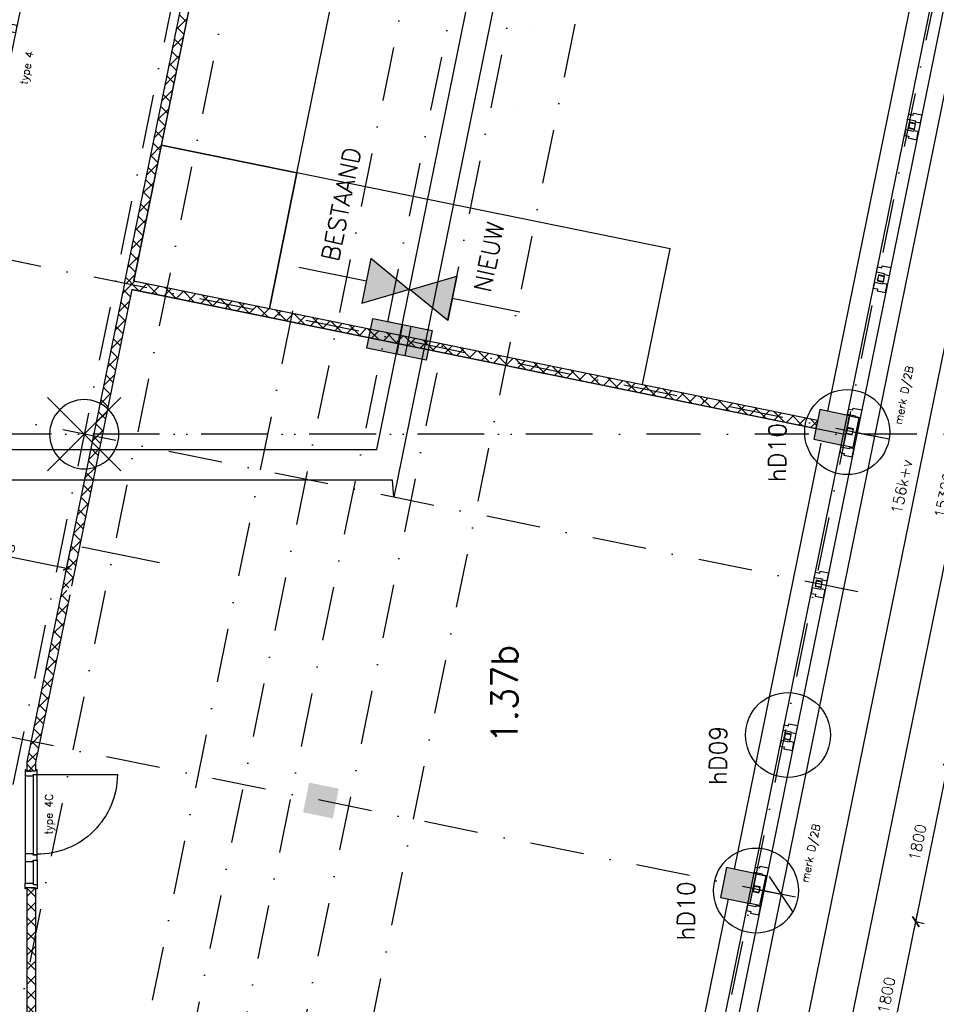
# Model space of a CAD drawing. Extents: x -171140 to 151546, y -8083 to 162438.
# Tile 10 of 96: x 17304 to 27896, y 3474 to 14849. Entities that reach past the tile are written whole.
import ezdxf
from ezdxf.enums import TextEntityAlignment as Align

# ---------------------------------------------------------------- set-up
doc = ezdxf.new("R2010")
doc.units = 0
doc.header["$LTSCALE"] = 50
doc.header["$MEASUREMENT"] = 0
doc.header["$PDMODE"] = 3
doc.header["$PDSIZE"] = 0.001
for name, pattern in [('DASHDOT', [25, 12.5, -6.25, 0, -6.25]), ('HIDDEN2', [0.1875, 0.125, -0.0625]), ('STRAM_0WT$0$DASHDOT', [25, 12.5, -6.25, 0, -6.25]), ('STRAM_0WT$0$DD1', [2.66667, 1.66667, -0.5, 0, -0.5])]:
    doc.linetypes.add(name, pattern=pattern)
doc.layers.get('0').update_dxf_attribs({"linetype": 'CONTINUOUS'})
doc.layers.get('DEFPOINTS').update_dxf_attribs({"linetype": 'CONTINUOUS'})
for name, color, linetype in [('0POLYBUITENOM', 7, 'CONTINUOUS'), ('_DETAILNUMMERS', 4, 'CONTINUOUS'), ('_DETAILNUMMERSTEKST', 4, 'CONTINUOUS'), ('A--01A1_ACEER', 1, 'CONTINUOUS'), ('A--A22--_F123-', 9, 'CONTINUOUS'), ('A--A28--_F-2--', 7, 'CONTINUOUS'), ('A--A28--_F12--', 7, 'CONTINUOUS'), ('A--A28--_F123-', 9, 'CONTINUOUS'), ('A--L$7A-_STRAMIEN', 1, 'DASHDOT'), ('A--L21--', 3, 'CONTINUOUS'), ('A--L21A2_ISOLATIE', 1, 'CONTINUOUS'), ('A--L22--', 7, 'CONTINUOUS'), ('A--L22--_F-2--', 7, 'CONTINUOUS'), ('A--L24AC1_TRAPPEN', 1, 'HIDDEN2'), ('A--L28--', 7, 'CONTINUOUS'), ('A--L28--_F-2--', 7, 'CONTINUOUS'), ('A--L28--_F12--', 7, 'CONTINUOUS'), ('A--L31--', 2, 'CONTINUOUS'), ('A--L31--_F123-', 7, 'CONTINUOUS'), ('A--L32--', 7, 'CONTINUOUS'), ('A--L32--_F123-', 1, 'CONTINUOUS'), ('A--L32--_F123-DRAAIR', 7, 'CONTINUOUS'), ('A--L3A1_VPORTS', 1, 'CONTINUOUS'), ('A--M$1A-_F123-', 1, 'CONTINUOUS'), ('A--M1$A-_F123-', 1, 'CONTINUOUS'), ('A--T$1A-_F123-_25MM', 3, 'CONTINUOUS'), ('A--T$1A-_F123-_R', 4, 'CONTINUOUS'), ('KOLOM350X350', 1, 'CONTINUOUS'), ('NIEUWE_INDELING', 2, 'CONTINUOUS'), ('PATERNOSTERKASTEN', 2, 'CONTINUOUS'), ('ROOSTERS', 1, 'CONTINUOUS'), ('STRAM_0WT$0$A--L$7A-_STRAM', 1, 'STRAM_0WT$0$DASHDOT'), ('STRAM_0WT$0$A--L90--_F---4', 250, 'CONTINUOUS'), ('STRAM_0WT$0$A--L90--_F-23-', 7, 'CONTINUOUS'), ('STRAM_0WT$0$A--L90--_F123-', 7, 'CONTINUOUS'), ('STRAM_0WT$0$A--T$7A8-_STRA', 8, 'STRAM_0WT$0$DASHDOT'), ('STRAM_0WT$0$STRAMIEN', 1, 'STRAM_0WT$0$DD1'), ('TEKSTKOZIJNMERK', 2, 'CONTINUOUS'), ('X--LR---_CP', 7, 'CONTINUOUS')]:
    doc.layers.add(name, color=color, linetype=linetype)
doc.styles.add('ALFA-0_25', font='ROMANS')
doc.styles.add('B-01', font='SIMPLEX.SHX', dxfattribs={"width": 0.8, "height": 4.5})
doc.styles.add('HIEMSTRA', font='romans.shx')
doc.styles.add('STRAM_0WT$0$HIEMSTRA', font='romans.shx')
doc.dimstyles.new('1OP2', dxfattribs={"dimscale": 30, "dimtxt": 2.5, "dimasz": 2, "dimexe": 2, "dimexo": 0, "dimgap": 2, "dimtad": 1, "dimdec": 0, "dimzin": 0, "dimtxsty": 'HIEMSTRA', "dimblk1": 'OBLIQUE', "dimblk2": 'OBLIQUE', "dimsah": 1, "dimcen": -3, "dimdle": 2, "dimclrd": 2, "dimclre": 2, "dimclrt": 3, "dimazin": 3, "dimtfac": 1, "dimtdec": 0, "dimtofl": 0, "dimtmove": 0, "dimatfit": 3, "dimtvp": 0.833333, "dimtolj": 1, "dimtzin": 0})
doc.dimstyles.new('STANDARD$0', dxfattribs={"dimscale": 50, "dimtxt": 2.5, "dimasz": 2, "dimexe": 2, "dimexo": 0, "dimgap": 2, "dimtad": 1, "dimdec": 0, "dimzin": 0, "dimtxsty": 'ALFA-0_25', "dimblk1": 'OBLIQUE', "dimblk2": 'OBLIQUE', "dimsah": 1, "dimcen": -3, "dimdle": 2, "dimclrd": 1, "dimclre": 1, "dimclrt": 2, "dimazin": 3, "dimtfac": 0.666667, "dimtofl": 0, "dimtmove": 0, "dimatfit": 3, "dimtvp": 0.833333, "dimtolj": 1, "dimtzin": 0})
doc.dimstyles.new('STRAM_0WT$0$STANDARD', dxfattribs={"dimscale": 70, "dimtxt": 2.5, "dimasz": 2, "dimexe": 0.3, "dimexo": 0.3, "dimgap": 2, "dimtad": 1, "dimdec": 0, "dimzin": 0, "dimtxsty": 'STRAM_0WT$0$HIEMSTRA', "dimblk1": 'STRAM_0WT$0$_OBLIQUE', "dimblk2": 'STRAM_0WT$0$_OBLIQUE', "dimsah": 1, "dimcen": -0.09, "dimdle": 0.3, "dimclrd": 1, "dimclre": 1, "dimclrt": 4, "dimazin": 3, "dimtfac": 1, "dimtdec": 4, "dimtix": 1, "dimtofl": 0, "dimtmove": 0, "dimatfit": 3, "dimtvp": 625, "dimtolj": 1, "dimtzin": 0})
pattern_1 = [(45, (-18562.66, -11792.3), (-84.8528, 84.8528), []), (135, (-18562.66, -11792.3), (-84.8528, -84.8528), [])]

# ---------------------------------------------------------------- blocks, each defined once
blk = doc.blocks.new('STRAM_0WT$0$S090024-')
at = {"layer": 'STRAM_0WT$0$A--L90--_F---4', "linetype": 'CONTINUOUS'}
for points in [[(-0.000001, 5.999999), (-0.000001, -6)], [(-6.000001, 0), (5.999999, 0)]]:
    blk.add_lwpolyline(points, dxfattribs=at)
blk.add_lwpolyline([(-4.000001, 0, 1), (3.999998, 0, 1)], format="xyb", close=True, dxfattribs=at)
at = {"layer": 'STRAM_0WT$0$A--L90--_F-23-', "color": 255}
blk.add_circle((0, 0), 0.0123, dxfattribs=at)
at = {"layer": 'STRAM_0WT$0$A--L90--_F123-', "color": 2, "linetype": 'CONTINUOUS'}
for points in [[(-0.000001, 5.999999), (-0.000001, -6)], [(-6.000001, 0), (5.999999, 0)]]:
    blk.add_lwpolyline(points, dxfattribs=at)
blk.add_lwpolyline([(-4.000001, 0, 1), (3.999998, 0, 1)], format="xyb", close=True, dxfattribs=at)
blk = doc.blocks.new('STRAM_0WT$0$_OBLIQUE')
at = {"color": 0, "linetype": 'BYBLOCK'}
blk.add_line((-0.5, -0.5), (0.5, 0.5), dxfattribs=at)
blk = doc.blocks.new('*D1398')
at = {"layer": 'DEFPOINTS', "color": 0}
for p in [(-67485, -20167), (-64221, -21290), (-67912, -22187), (-51841, -22187), (-48629, -24008)]:
    blk.add_point(p, dxfattribs=at)
at = {"layer": 'STRAM_0WT$0$A--L$7A-_STRAM', "color": 1}
blk.add_arc((-57567, -22187), 6714, 168.4863, 180, dxfattribs=at)
at = {"layer": 'STRAM_0WT$0$A--L$7A-_STRAM', "color": 1, "xscale": 140, "yscale": 140, "zscale": 140}
for p, rotation in [((-64146, -20847), 78.48629033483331), ((-64281, -22187), 269.9999999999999)]:
    blk.add_blockref('STRAM_0WT$0$_OBLIQUE', p, dxfattribs=dict(at, rotation=rotation))
at = {"layer": 'STRAM_0WT$0$A--L$7A-_STRAM', "color": 4, "insert": (-64473, -21491), "char_height": 175, "attachment_point": 5, "rotation": 84.2431, "style": 'STRAM_0WT$0$HIEMSTRA'}
blk.add_mtext('\\A1;11.51°', dxfattribs=at)
blk = doc.blocks.new('Q020437-')
at = {"layer": 'A--A28--_F12--', "color": 8}
for points in [[(-175, -175), (-175, 175), (175, 175)], [(-175, -175), (175, 175), (175, -175)]]:
    blk.add_solid(points, dxfattribs=at)
at = {"layer": 'A--L28--_F12--', "color": 3, "linetype": 'CONTINUOUS'}
blk.add_lwpolyline([(-175, -175), (-175, 175), (175, 175), (175, -175)], close=True, dxfattribs=at)
at = {"layer": 'X--LR---_CP'}
for p in [(-175, 0), (-175, 0), (175, 0)]:
    blk.add_point(p, dxfattribs=at)
blk = doc.blocks.new('DR_930TYPE4')
at = {"layer": 'A--L32--_F123-', "color": 1}
for p, q in [((67, 0), (1307, 0)), ((1057, -94), (1307, -94)), ((1038, -139), (1322, -139))]:
    blk.add_line(p, q, dxfattribs=at)
at = {"layer": 'A--L32--_F123-'}
for points in [[(0, -9), (0, 0), (67, 0), (67, -94), (52, -94), (52, -139), (0, -139), (0, -121), (12, -121), (12, -9), (0, -9)], [(969, 0), (1055, 0), (1057, 0), (1057, -94), (1057, -94), (1040, -94), (1040, -137), (1038, -139), (986, -139), (984, -137), (984, -94), (969, -94), (967, -94), (967, 0)], [(1374, -9), (1374, 0), (1307, 0), (1307, -94), (1322, -94), (1322, -139), (1374, -139), (1374, -121), (1362, -121), (1362, -9), (1374, -9)], [(54, -96), (54, -136), (980, -136), (977, -96), (54, -96)]]:
    blk.add_lwpolyline(points, close=True, dxfattribs=at)
blk.add_point((1374, 0), dxfattribs=at)
blk.add_point((1374, 0), dxfattribs=at)
at = {"layer": 'A--L32--_F123-DRAAIR', "color": 1}
blk.add_lwpolyline([(54, -136), (54, -1066, 0.414214), (973, -136)], format="xyb", dxfattribs=at)
at = {"layer": 'X--LR---_CP', "color": 1, "linetype": 'CONTINUOUS'}
blk.add_point((0, 0), dxfattribs=at)
at = {"layer": 'X--LR---_CP', "color": 1}
blk.add_point((982, 0), dxfattribs=at)
blk = doc.blocks.new('A$C054531D9')
at = {"layer": 'A--L32--', "linetype": 'CONTINUOUS', "xscale": -1, "rotation": 258.4862903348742}
blk.add_blockref('DR_930TYPE4', (136, 0), dxfattribs=at)
blk = doc.blocks.new('KOLOM450X350')
at = {"layer": 'A--A28--_F12--', "color": 8}
for points in [[(-175, -225), (-175, 225), (175, 225)], [(-175, -225), (175, 225), (175, -225)]]:
    blk.add_solid(points, dxfattribs=at)
at = {"layer": 'A--L28--_F12--', "color": 3, "linetype": 'CONTINUOUS'}
blk.add_lwpolyline([(-175, -225), (-175, 225), (175, 225), (175, -225)], close=True, dxfattribs=at)
at = {"layer": 'X--LR---_CP'}
for p in [(-175, 0), (-175, 0), (175, 0)]:
    blk.add_point(p, dxfattribs=at)
blk = doc.blocks.new('DETAILNR')
at = {"layer": '_DETAILNUMMERS'}
blk.add_circle((33, -23), 491, dxfattribs=at)
at = {"layer": 'X--LR---_CP'}
blk.add_point((0, 0), dxfattribs=at)
at = {"layer": '_DETAILNUMMERSTEKST', "style": 'ALFA-0_25'}
blk.add_attdef('DETAILNR', text='', height=200, rotation=90, dxfattribs=at).set_placement((-618, 224), align=Align.RIGHT)
blk = doc.blocks.new('KOLOM350X350')
at = {"layer": 'KOLOM350X350', "linetype": 'CONTINUOUS'}
blk.add_hatch(color=53, dxfattribs=at).paths.add_polyline_path([(0, 0), (350, 0), (350, 350), (0, 350)])
blk.add_lwpolyline([(0, 0), (350, 0), (350, 350), (0, 350)], close=True, dxfattribs=at)
blk = doc.blocks.new('_OBLIQUE')
at = {"color": 0, "linetype": 'BYBLOCK'}
blk.add_line((-0.5, -0.5), (0.5, 0.5), dxfattribs=at)
blk = doc.blocks.new('*D578')
at = {"layer": 'A--M$1A-_F123-', "color": 1, "linetype": 'CONTINUOUS'}
for p, q in [((27280, 2567), (27679, 4527)), ((27659, 4429), (27757, 4409)), ((27300, 2665), (27398, 2645))]:
    blk.add_line(p, q, dxfattribs=at)
at = {"layer": 'DEFPOINTS', "color": 0, "linetype": 'CONTINUOUS'}
for p in [(27659, 4429), (27659, 4429), (27300, 2665)]:
    blk.add_point(p, dxfattribs=at)
at = {"layer": 'A--M$1A-_F123-', "color": 1, "linetype": 'CONTINUOUS', "xscale": 100, "yscale": 100, "zscale": 100}
for p, rotation in [((27659, 4429), 78.486290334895), ((27300, 2665), 258.486290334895)]:
    blk.add_blockref('_OBLIQUE', p, dxfattribs=dict(at, rotation=rotation))
at = {"layer": 'A--M$1A-_F123-', "color": 2, "linetype": 'CONTINUOUS', "insert": (27320, 3579), "char_height": 125, "attachment_point": 5, "rotation": 78.4863, "style": 'ALFA-0_25'}
blk.add_mtext('\\A1;1800', dxfattribs=at)
blk = doc.blocks.new('*D579')
at = {"layer": 'A--M$1A-_F123-', "color": 1, "linetype": 'CONTINUOUS'}
for p, q in [((27639, 4331), (28039, 6290)), ((28019, 6192), (28117, 6172)), ((27659, 4429), (27757, 4409))]:
    blk.add_line(p, q, dxfattribs=at)
at = {"layer": 'DEFPOINTS', "color": 0, "linetype": 'CONTINUOUS'}
for p in [(28019, 6192), (28019, 6192), (27659, 4429)]:
    blk.add_point(p, dxfattribs=at)
at = {"layer": 'A--M$1A-_F123-', "color": 1, "linetype": 'CONTINUOUS', "xscale": 100, "yscale": 100, "zscale": 100}
for p, rotation in [((28019, 6192), 78.486290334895), ((27659, 4429), 258.486290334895)]:
    blk.add_blockref('_OBLIQUE', p, dxfattribs=dict(at, rotation=rotation))
at = {"layer": 'A--M$1A-_F123-', "color": 2, "linetype": 'CONTINUOUS', "insert": (27680, 5343), "char_height": 125, "attachment_point": 5, "rotation": 78.4863, "style": 'ALFA-0_25'}
blk.add_mtext('\\A1;1800', dxfattribs=at)
blk = doc.blocks.new('*D585')
at = {"layer": 'A--M$1A-_F123-', "color": 1, "linetype": 'CONTINUOUS'}
for p, q in [((26596, 1714), (29696, 16930)), ((29676, 16832), (29578, 16852)), ((26616, 1812), (26518, 1832))]:
    blk.add_line(p, q, dxfattribs=at)
at = {"layer": 'DEFPOINTS', "color": 0, "linetype": 'CONTINUOUS'}
for p in [(29676, 16832), (29676, 16832), (26616, 1812)]:
    blk.add_point(p, dxfattribs=at)
at = {"layer": 'A--M$1A-_F123-', "color": 1, "linetype": 'CONTINUOUS', "xscale": 100, "yscale": 100, "zscale": 100}
for p, rotation in [((29676, 16832), 78.48629033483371), ((26616, 1812), 258.4862903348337)]:
    blk.add_blockref('_OBLIQUE', p, dxfattribs=dict(at, rotation=rotation))
at = {"layer": 'A--M$1A-_F123-', "color": 2, "linetype": 'CONTINUOUS', "insert": (27987, 9354), "char_height": 125, "attachment_point": 5, "rotation": 78.4863, "style": 'ALFA-0_25'}
blk.add_mtext('\\A1;15329', dxfattribs=at)
blk = doc.blocks.new('*D587')
at = {"layer": 'A--M$1A-_F123-', "color": 1, "linetype": 'CONTINUOUS'}
for p, q in [((26106, 1814), (29206, 17030)), ((29186, 16932), (29088, 16952)), ((26126, 1912), (26028, 1931))]:
    blk.add_line(p, q, dxfattribs=at)
at = {"layer": 'DEFPOINTS', "color": 0, "linetype": 'CONTINUOUS'}
for p in [(29186, 16932), (29186, 16932), (26126, 1912)]:
    blk.add_point(p, dxfattribs=at)
at = {"layer": 'A--M$1A-_F123-', "color": 1, "linetype": 'CONTINUOUS', "xscale": 100, "yscale": 100, "zscale": 100}
for p, rotation in [((29186, 16932), 78.48629033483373), ((26126, 1912), 258.4862903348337)]:
    blk.add_blockref('_OBLIQUE', p, dxfattribs=dict(at, rotation=rotation))
at = {"layer": 'A--M$1A-_F123-', "color": 2, "linetype": 'CONTINUOUS', "insert": (27497, 9454), "char_height": 125, "attachment_point": 5, "rotation": 78.4863, "style": 'ALFA-0_25'}
blk.add_mtext('\\A1;156k+v', dxfattribs=at)
blk = doc.blocks.new('*D600')
at = {"layer": 'A--M1$A-_F123-', "color": 2, "linetype": 'CONTINUOUS'}
for p, q in [((16478, 9325), (16361, 8752)), ((17948, 9025), (17831, 8453)), ((16314, 8823), (17902, 8500))]:
    blk.add_line(p, q, dxfattribs=at)
at = {"layer": 'DEFPOINTS', "color": 0, "linetype": 'CONTINUOUS'}
for p in [(16478, 9325), (17948, 9025), (17843, 8512)]:
    blk.add_point(p, dxfattribs=at)
at = {"layer": 'A--M1$A-_F123-', "color": 2, "linetype": 'CONTINUOUS', "xscale": 60, "yscale": 60, "zscale": 60}
for p, rotation in [((16373, 8811), 168.4862903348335), ((17843, 8512), 348.4862903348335)]:
    blk.add_blockref('_OBLIQUE', p, dxfattribs=dict(at, rotation=rotation))
at = {"layer": 'A--M1$A-_F123-', "color": 3, "linetype": 'CONTINUOUS', "insert": (17128, 8757), "char_height": 75, "attachment_point": 5, "rotation": 348.4863, "style": 'HIEMSTRA'}
blk.add_mtext('\\A1;1500', dxfattribs=at)
blk = doc.blocks.new('*U873')
at = {"layer": 'A--A22--_F123-', "linetype": 'CONTINUOUS'}
h = blk.add_hatch(dxfattribs=at)
h.set_pattern_fill('ALFAKRS', color=256, scale=120, style=0)
h.set_pattern_definition([(45, (-17843.98, -8264.2), (-84.8528, 84.8528), []), (135, (-17843.98, -8264.2), (-84.8528, -84.8528), [])])
h.paths.add_polyline_path([(0, 0), (39, -59), (-356, -1997), (-406, -1992), (-456, -1987), (-49, 10)])
at = {"layer": 'A--L22--_F-2--', "color": 2, "linetype": 'CONTINUOUS'}
for points in [[(-49, 10), (-49, 10), (-456, -1987), (-456, -1987)], [(39, -59), (39, -59), (-356, -1997), (-356, -1997)]]:
    blk.add_lwpolyline(points, dxfattribs=at)
blk = doc.blocks.new('*U872')
at = {"layer": 'A--A22--_F123-', "linetype": 'CONTINUOUS'}
h = blk.add_hatch(dxfattribs=at)
h.set_pattern_fill('ALFAKRS', color=256, scale=120, style=0)
h.set_pattern_definition([(45, (-17438.23, -4819.12), (-84.8528, 84.8528), []), (135, (-17438.23, -4819.12), (-84.8528, -84.8528), [])])
h.paths.add_polyline_path([(0, 0), (50, 0), (50, -2227), (0, -2227), (-50, -2227), (-50, 0)])
at = {"layer": 'A--L22--_F-2--', "color": 2, "linetype": 'CONTINUOUS'}
for points in [[(0, 0), (-50, 0), (-50, -2227), (0, -2227)], [(0, 0), (50, 0), (50, -2227), (0, -2227)]]:
    blk.add_lwpolyline(points, dxfattribs=at)
blk = doc.blocks.new('*U871')
at = {"layer": 'A--A22--_F123-', "linetype": 'CONTINUOUS'}
h = blk.add_hatch(dxfattribs=at)
h.set_pattern_fill('ALFAKRS', color=256, scale=120, style=0)
h.set_pattern_definition(pattern_1)
h.paths.add_polyline_path([(0, 0), (59, 39), (7962, -1570), (7952, -1619), (7942, -1668), (39, -59)])
at = {"layer": 'A--L22--_F-2--', "color": 2, "linetype": 'CONTINUOUS'}
for points in [[(59, 39), (59, 39), (7962, -1570), (7952, -1619)], [(39, -59), (39, -59), (7942, -1668), (7952, -1619)]]:
    blk.add_lwpolyline(points, dxfattribs=at)
blk = doc.blocks.new('*U870')
at = {"layer": 'A--A22--_F123-', "linetype": 'CONTINUOUS'}
h = blk.add_hatch(dxfattribs=at)
h.set_pattern_fill('ALFAKRS', color=256, scale=120, style=0)
h.set_pattern_definition([(45, (-20155.43, -19611.42), (-84.8528, 84.8528), []), (135, (-20155.43, -19611.42), (-84.8528, -84.8528), [])])
h.paths.add_polyline_path([(0, 0), (-39, 59), (-1183, -5556), (-1134, -5566), (-1085, -5576), (39, -59)])
at = {"layer": 'A--L22--_F-2--', "color": 2, "linetype": 'CONTINUOUS'}
for points in [[(-39, 59), (-39, 59), (-1183, -5556), (-1183, -5556)], [(39, -59), (39, -59), (-1085, -5576), (-1085, -5576)]]:
    blk.add_lwpolyline(points, dxfattribs=at)
blk = doc.blocks.new('*U868')
at = {"layer": 'A--A22--_F123-', "linetype": 'CONTINUOUS'}
h = blk.add_hatch(dxfattribs=at)
h.set_pattern_fill('ALFAKRS', color=256, scale=120, style=0)
h.set_pattern_definition(pattern_1)
h.paths.add_polyline_path([(0, 0), (39, -59), (-660, -3489), (-719, -3528), (-768, -3518), (-49, 10)])
at = {"layer": 'A--L22--_F-2--', "color": 2, "linetype": 'CONTINUOUS'}
for points in [[(-49, 10), (-49, 10), (-768, -3518), (-768, -3518)], [(39, -59), (39, -59), (-660, -3489), (-660, -3489)]]:
    blk.add_lwpolyline(points, dxfattribs=at)
blk = doc.blocks.new('*U864')
at = {"layer": 'A--A22--_F123-', "linetype": 'CONTINUOUS'}
h = blk.add_hatch(dxfattribs=at)
h.set_pattern_fill('ALFAKRS', color=256, scale=120, style=0)
h.set_pattern_definition([(45, (-17438.23, -6272.3), (-84.8528, 84.8528), []), (135, (-17438.23, -6272.3), (-84.8528, -84.8528), [])])
h.paths.add_polyline_path([(0, 0), (-50, 5), (-50, -103), (0, -103), (50, -103), (50, -5)])
at = {"layer": 'A--L22--_F-2--', "color": 2, "linetype": 'CONTINUOUS'}
for points in [[(-50, 5), (-50, 5), (-50, -103), (0, -103)], [(50, -5), (50, -5), (50, -103), (0, -103)]]:
    blk.add_lwpolyline(points, dxfattribs=at)
blk = doc.blocks.new('*U863')
at = {"layer": 'A--A22--_F123-', "linetype": 'CONTINUOUS'}
h = blk.add_hatch(dxfattribs=at)
h.set_pattern_fill('ALFAKRS', color=256, scale=120, style=0)
h.set_pattern_definition([(45, (-19021.64, -14045.48), (-84.8528, 84.8528), []), (135, (-19021.64, -14045.48), (-84.8528, -84.8528), [])])
h.paths.add_polyline_path([(0, 0), (49, -10), (-400, -2214), (-459, -2253), (-508, -2243), (-49, 10)])
at = {"layer": 'A--L22--_F-2--', "color": 2, "linetype": 'CONTINUOUS'}
for points in [[(-49, 10), (-49, 10), (-508, -2243), (-508, -2243)], [(49, -10), (49, -10), (-400, -2214), (-400, -2214)]]:
    blk.add_lwpolyline(points, dxfattribs=at)
blk = doc.blocks.new('STRAM_0WT')
at = {"layer": 'STRAM_0WT$0$A--L$7A-_STRAM'}
for p, q in [((-35527.847, 66718.097), (-57057.909, -38976.081)), ((-47754.974, 12905.719), (-58003.336, -37404.971)), ((-47201.343, 12792.944), (-57719.326, -38841.349)), ((-48269.28, -22243.942), (-68001.343, -18224.491)), ((-48628.564, -24007.72), (-68387.817, -19982.731)), ((-55158.941, -20761.096), (-58797.19, -38621.786)), ((-51840.773, -22186.947), (-68367.287, -22186.947)), ((-49347.133, -27535.277), (-69079.196, -23515.826))]:
    blk.add_line(p, q, dxfattribs=at)
at = {"layer": 'STRAM_0WT$0$A--T$7A8-_STRA', "color": 8}
for p, q in [((-50281.514, 13578.563), (-60661.803, -37379.774)), ((-51334.938, 5401.176), (-60073.364, -37497.015)), ((-47404.652, 4600.571), (-56073.829, -37957.669)), ((-43474.365, 3799.966), (-52138.464, -38733.347))]:
    blk.add_line(p, q, dxfattribs=at)
at = {"layer": 'STRAM_0WT$0$STRAMIEN', "linetype": 'STRAM_0WT$0$DASHDOT', "xscale": 100, "yscale": 100, "rotation": 315}
blk.add_blockref('STRAM_0WT$0$S090024-', (-57567.002, -22186.947), dxfattribs=at)
at = {"layer": 'STRAM_0WT$0$A--L$7A-_STRAM'}
dim = blk.add_angular_dim_2l(base=(-64220.664, -21290.197), line1=((-51840.773, -22186.947), (-67911.706, -22186.947)), line2=((-48628.564, -24007.72), (-67484.772, -20166.682)), dimstyle='STRAM_0WT$0$STANDARD', override={"dimdec": 2, "dimadec": 2}, dxfattribs=at)
dim.commit()
dim.dimension.update_dxf_attribs({"geometry": '*D1398', "text_midpoint": (-64473.314, -21490.683)})

msp = doc.modelspace()

# ---------------------------------------------------------------- hatches: boundary and pattern name
at = {"layer": 'A--A28--_F123-'}
msp.add_hatch(color=53, dxfattribs=at).paths.add_polyline_path([(21726.8, 11326.5), (22069.7, 11256.6), (21999.9, 10913.7), (21656.9, 10983.5)])
at = {"layer": 'KOLOM350X350', "linetype": 'CONTINUOUS'}
msp.add_hatch(color=53, dxfattribs=at).paths.add_polyline_path([(20579.1, 5692.2), (20922, 5622.3), (20991.9, 5965.3), (20648.9, 6035.2)])
at = {"layer": 'NIEUWE_INDELING'}
for points in [[(21363, 12089), (21258.2, 11574.8), (21796.9, 11732.8)], [(22355.2, 11886.8), (22250.5, 11372.7), (21816.5, 11728.8)]]:
    msp.add_hatch(color=256, dxfattribs=at).paths.add_polyline_path(points)

# ---------------------------------------------------------------- linework, layer by layer
at = {"color": 4, "linetype": 'CONTINUOUS', "ltscale": 2}
for p, q in [((21430.7, 9884.9), (24808.3, 26466.1)), ((9159.6, 9884.9), (21430.7, 9884.9))]:
    msp.add_line(p, q, dxfattribs=at)
at = {"layer": '0POLYBUITENOM', "elevation": 1}
msp.add_lwpolyline([(23023.7, 16190.3), (21626.5, 9331.4), (21612.2, 9529.9), (9452.5, 9529.9), (9877.1, 11520.8), (17178, 47487.1)], dxfattribs=at)
at = {"layer": 'A--01A1_ACEER', "linetype": 'CONTINUOUS'}
msp.add_line((28608.5, 17043.9), (25537.6, 1968.6), dxfattribs=at)
at = {"layer": 'A--A28--_F-2--', "color": 3}
for points in [[(27574.3, 13595), (27588.3, 13663.6), (27591.1, 13659.3)], [(27574.3, 13595), (27591.1, 13659.3), (27578.6, 13597.8)], [(27652.6, 13646.8), (27588.3, 13663.6), (27656.9, 13649.6)], [(27652.6, 13646.8), (27591.1, 13659.3), (27588.3, 13663.6)], [(27652.6, 13646.8), (27656.9, 13649.6), (27642.9, 13581)], [(27574.3, 13595), (27578.6, 13597.8), (27640.1, 13585.3)], [(27642.9, 13581), (27574.3, 13595), (27640.1, 13585.3)], [(27642.9, 13581), (27640.1, 13585.3), (27652.6, 13646.8)], [(27215, 11831.2), (27229, 11899.8), (27231.8, 11895.6)], [(27215, 11831.2), (27231.8, 11895.6), (27219.3, 11834)], [(27215, 11831.2), (27219.3, 11834), (27280.8, 11821.5)], [(27283.6, 11817.2), (27215, 11831.2), (27280.8, 11821.5)], [(27293.3, 11883), (27229, 11899.8), (27297.6, 11885.8)], [(27293.3, 11883), (27231.8, 11895.6), (27229, 11899.8)], [(27283.6, 11817.2), (27280.8, 11821.5), (27293.3, 11883)], [(27293.3, 11883), (27297.6, 11885.8), (27283.6, 11817.2)], [(26855.7, 10067.4), (26869.7, 10136), (26872.5, 10131.8)], [(26855.7, 10067.4), (26872.5, 10131.8), (26860, 10070.2)], [(26934.1, 10119.2), (26869.7, 10136), (26938.3, 10122)], [(26934.1, 10119.2), (26872.5, 10131.8), (26869.7, 10136)], [(26855.7, 10067.4), (26860, 10070.2), (26921.5, 10057.7)], [(26924.3, 10053.5), (26855.7, 10067.4), (26921.5, 10057.7)], [(26924.3, 10053.5), (26921.5, 10057.7), (26934.1, 10119.2)], [(26934.1, 10119.2), (26938.3, 10122), (26924.3, 10053.5)], [(26496.5, 8303.6), (26510.4, 8372.2), (26513.2, 8368)], [(26496.5, 8303.6), (26513.2, 8368), (26500.7, 8306.5)], [(26496.5, 8303.6), (26500.7, 8306.5), (26562.2, 8293.9)], [(26565, 8289.7), (26496.5, 8303.6), (26562.2, 8293.9)], [(26574.8, 8355.5), (26510.4, 8372.2), (26579, 8358.3)], [(26574.8, 8355.5), (26513.2, 8368), (26510.4, 8372.2)], [(26565, 8289.7), (26562.2, 8293.9), (26574.8, 8355.5)], [(26574.8, 8355.5), (26579, 8358.3), (26565, 8289.7)], [(26137.2, 6539.9), (26151.1, 6608.5), (26154, 6604.2)], [(26137.2, 6539.9), (26154, 6604.2), (26141.4, 6542.7)], [(26215.5, 6591.7), (26151.1, 6608.5), (26219.7, 6594.5)], [(26215.5, 6591.7), (26154, 6604.2), (26151.1, 6608.5)], [(26137.2, 6539.9), (26141.4, 6542.7), (26203, 6530.1)], [(26205.8, 6525.9), (26137.2, 6539.9), (26203, 6530.1)], [(26205.8, 6525.9), (26203, 6530.1), (26215.5, 6591.7)], [(26215.5, 6591.7), (26219.7, 6594.5), (26205.8, 6525.9)], [(25777.9, 4776.1), (25791.9, 4844.7), (25794.7, 4840.4)], [(25777.9, 4776.1), (25794.7, 4840.4), (25782.1, 4778.9)], [(25777.9, 4776.1), (25782.1, 4778.9), (25843.7, 4766.4)], [(25856.2, 4827.9), (25791.9, 4844.7), (25860.5, 4830.7)], [(25856.2, 4827.9), (25794.7, 4840.4), (25791.9, 4844.7)], [(25846.5, 4762.1), (25843.7, 4766.4), (25856.2, 4827.9)], [(25856.2, 4827.9), (25860.5, 4830.7), (25846.5, 4762.1)], [(25846.5, 4762.1), (25777.9, 4776.1), (25843.7, 4766.4)]]:
    msp.add_solid(points, dxfattribs=at)
at = {"layer": 'A--A28--_F12--', "color": 8}
for points in [[(21726.8, 11326.5), (21314, 11053.4), (21383.8, 11396.4)], [(21726.8, 11326.5), (21314, 11053.4), (21383.8, 11396.4)], [(21726.8, 11326.5), (21656.9, 10983.5), (21314, 11053.4)], [(21726.8, 11326.5), (21656.9, 10983.5), (21314, 11053.4)]]:
    msp.add_solid(points, dxfattribs=at)
at = {"layer": 'A--L$7A-_STRAMIEN'}
for p, q in [((27347.7, 10002.9), (7615.6, 14022.4)), ((28922.5, 10059.9), (7249.7, 10059.9))]:
    msp.add_line(p, q, dxfattribs=at)
at = {"layer": 'A--L21--'}
for p, q in [((27646.1, 15275.2), (26637.8, 10325.4)), ((26563, 9958.3), (25559.9, 5034.1))]:
    msp.add_line(p, q, dxfattribs=at)
at = {"layer": 'A--L21--', "color": 4, "linetype": 'CONTINUOUS'}
for points in [[(27002.3, 10251.2), (26932.4, 9908.2), (26822.7, 9930.6), (26892.6, 10273.5)], [(25924.5, 4959.8), (25854.6, 4616.9), (25744.8, 4639.2), (25814.7, 4982.2)]]:
    msp.add_lwpolyline(points, close=True, dxfattribs=at)
at = {"layer": 'A--L21--'}
msp.add_lwpolyline([(25490.1, 4691.1), (25045.8, 2509.9), (23600.1, 2509.9)], dxfattribs=at)
at = {"layer": 'A--L22--_F-2--', "color": 2, "linetype": 'CONTINUOUS'}
msp.add_line((26852.7, 10052.6), (18601.7, 11733.3), dxfattribs=at).dxf.unprotected_set("ltscale", 0)
at = {"layer": 'A--L28--_F-2--', "color": 3, "linetype": 'CONTINUOUS'}
for points in [[(27588.3, 13663.6), (27591.1, 13659.3), (27652.6, 13646.8), (27640.1, 13585.3), (27578.6, 13597.8), (27591.1, 13659.3), (27588.3, 13663.6), (27574.3, 13595), (27642.9, 13581), (27656.9, 13649.6)], [(27229, 11899.8), (27231.8, 11895.6), (27293.3, 11883), (27280.8, 11821.5), (27219.3, 11834), (27231.8, 11895.6), (27229, 11899.8), (27215, 11831.2), (27283.6, 11817.2), (27297.6, 11885.8)], [(26869.7, 10136), (26872.5, 10131.8), (26934.1, 10119.2), (26921.5, 10057.7), (26860, 10070.2), (26872.5, 10131.8), (26869.7, 10136), (26855.7, 10067.4), (26924.3, 10053.5), (26938.3, 10122)], [(26510.4, 8372.2), (26513.2, 8368), (26574.8, 8355.5), (26562.2, 8293.9), (26500.7, 8306.5), (26513.2, 8368), (26510.4, 8372.2), (26496.5, 8303.6), (26565, 8289.7), (26579, 8358.3)], [(26151.1, 6608.5), (26154, 6604.2), (26215.5, 6591.7), (26203, 6530.1), (26141.4, 6542.7), (26154, 6604.2), (26151.1, 6608.5), (26137.2, 6539.9), (26205.8, 6525.9), (26219.7, 6594.5)], [(25791.9, 4844.7), (25794.7, 4840.4), (25856.2, 4827.9), (25843.7, 4766.4), (25782.1, 4778.9), (25794.7, 4840.4), (25791.9, 4844.7), (25777.9, 4776.1), (25846.5, 4762.1), (25860.5, 4830.7)]]:
    msp.add_lwpolyline(points, close=True, dxfattribs=at)
at = {"layer": 'A--L28--_F12--', "color": 3, "linetype": 'CONTINUOUS'}
for points in [[(21726.8, 11326.5), (21656.9, 10983.5), (21314, 11053.4), (21383.8, 11396.4)], [(21726.8, 11326.5), (21656.9, 10983.5), (21314, 11053.4), (21383.8, 11396.4)], [(21726.8, 11326.5), (22069.7, 11256.6), (21999.9, 10913.7), (21656.9, 10983.5)]]:
    msp.add_lwpolyline(points, close=True, dxfattribs=at)
at = {"layer": 'A--L31--', "color": 2, "linetype": 'CONTINUOUS'}
for points in [[(27563.8, 13694.1), (27576.8, 13757.8), (27626.8, 13747.6), (27631, 13768.2), (27728, 13748.4), (27713.4, 13676.9), (27709, 13655.3), (27694.3, 13658.3), (27656.1, 13666.1), (27657.9, 13674.9)], [(27539.9, 13576.4), (27526.9, 13512.8), (27576.9, 13502.6), (27572.7, 13482), (27669.7, 13462.3), (27684.3, 13533.8), (27688.6, 13555.4), (27673.9, 13558.3), (27635.7, 13566.1), (27633.9, 13557.3)], [(27204.5, 11930.3), (27217.5, 11994), (27267.5, 11983.8), (27271.7, 12004.4), (27368.7, 11984.6), (27354.1, 11913.1), (27349.7, 11891.5), (27335, 11894.5), (27296.8, 11902.3), (27298.6, 11911.1)], [(27180.6, 11812.7), (27167.6, 11749), (27217.6, 11738.8), (27213.4, 11718.2), (27310.4, 11698.5), (27325, 11770), (27329.4, 11791.6), (27314.7, 11794.5), (27276.4, 11802.3), (27274.6, 11793.5)], [(26869.9, 10287.3), (26882.8, 10351), (26932.8, 10340.8), (26937, 10361.4), (27034, 10341.6), (27019.4, 10270.1), (27015, 10248.6), (27000.3, 10251.6), (26962.1, 10259.4), (26963.9, 10268.2)], [(26793.4, 9912.2), (26780.4, 9848.5), (26830.4, 9838.3), (26826.2, 9817.7), (26923.2, 9798), (26937.8, 9869.5), (26942.1, 9891.1), (26927.4, 9894.1), (26889.2, 9901.8), (26887.4, 9893)], [(26486, 8402.7), (26498.9, 8466.4), (26548.9, 8456.2), (26553.1, 8476.8), (26650.1, 8457), (26635.5, 8385.5), (26631.1, 8364), (26616.5, 8367), (26578.2, 8374.8), (26580, 8383.6)], [(26462, 8285.1), (26449, 8221.4), (26499, 8211.3), (26494.8, 8190.7), (26591.8, 8170.9), (26606.4, 8242.5), (26610.8, 8264), (26596.1, 8267), (26557.9, 8274.8), (26556.1, 8266)], [(26126.7, 6639), (26139.7, 6702.6), (26189.6, 6692.5), (26193.8, 6713), (26290.8, 6693.3), (26276.3, 6621.7), (26271.9, 6600.2), (26257.2, 6603.2), (26219, 6611), (26220.7, 6619.8)], [(26102.7, 6521.3), (26089.8, 6457.7), (26139.7, 6447.5), (26135.5, 6426.9), (26232.5, 6407.1), (26247.1, 6478.7), (26251.5, 6500.2), (26236.8, 6503.2), (26198.6, 6511), (26196.8, 6502.2)], [(25792, 4996), (25805, 5059.7), (25855, 5049.5), (25859.2, 5070.1), (25956.2, 5050.3), (25941.6, 4978.8), (25937.2, 4957.2), (25922.5, 4960.2), (25884.3, 4968), (25886.1, 4976.8)], [(25715.5, 4620.8), (25702.5, 4557.2), (25752.5, 4547), (25748.3, 4526.4), (25845.3, 4506.7), (25859.9, 4578.2), (25864.3, 4599.7), (25849.6, 4602.7), (25811.4, 4610.5), (25809.6, 4601.7)]]:
    msp.add_lwpolyline(points, close=True, dxfattribs=at)
at = {"layer": 'A--L31--_F123-', "color": 1, "linetype": 'CONTINUOUS'}
for p, q in [((25207.6, 2127.2), (27871.2, 15203.5)), ((28000.8, 15089.4), (25384.3, 2242.8)), ((26942.7, 10085.4), (27183.3, 10036.4)), ((25864.8, 4794), (26105.4, 4745.1))]:
    msp.add_line(p, q, dxfattribs=at)
at = {"layer": 'A--L3A1_VPORTS'}
msp.add_line((21693.2, 11205.6), (21673.3, 11107.9), dxfattribs=at)
at = {"layer": 'KOLOM350X350', "linetype": 'CONTINUOUS'}
msp.add_line((26242, 4538.7), (25968.9, 4951.5), dxfattribs=at)
at = {"layer": 'NIEUWE_INDELING'}
for p, q in [((20531.2, 11990.6), (21310.6, 11831.9)), ((23082.3, 11471), (22302.9, 11629.7))]:
    msp.add_line(p, q, dxfattribs=at)
for points in [[(21363, 12089), (21258.2, 11574.8), (21796.9, 11732.8)], [(22355.2, 11886.8), (22250.5, 11372.7), (21816.5, 11728.8)]]:
    msp.add_lwpolyline(points, close=True, dxfattribs=at)
at = {"layer": 'PATERNOSTERKASTEN'}
for points in [[(18940.8, 13399.7), (20508.6, 13080.3), (21386.9, 17391.8), (19819.1, 17711.1)], [(18621.4, 11831.9), (20189.2, 11512.5), (20508.6, 13080.3), (18940.8, 13399.7)], [(20508.6, 13080.3), (20189.2, 11512.5), (24500.7, 10634.3), (24820.1, 12202.1)]]:
    msp.add_lwpolyline(points, close=True, dxfattribs=at)
at = {"layer": 'ROOSTERS', "linetype": 'CONTINUOUS'}
msp.add_line((18023.2, 8760.4), (18918.9, 8578), dxfattribs=at)
at = {"layer": 'X--LR---_CP', "color": 1}
msp.add_point((23253, 14752.3), dxfattribs=at)
at = {"layer": 'X--LR---_CP', "color": 1, "linetype": 'CONTINUOUS'}
msp.add_point((23057, 13790.1), dxfattribs=at)
at = {"layer": 'X--LR---_CP', "color": 4, "linetype": 'CONTINUOUS'}
for p in [(27622.6, 13656.6), (27608.6, 13588), (27615.5, 13622.3), (27256.2, 11858.5), (27263.3, 11892.8), (27249.3, 11824.2), (26904, 10129), (26890, 10060.4), (26897, 10094.7), (26537.7, 8331), (26544.7, 8365.3), (26530.8, 8296.7), (26185.4, 6601.5), (26171.5, 6532.9), (26178.4, 6567.2), (25819.1, 4803.4), (25826.2, 4837.7), (25812.2, 4769.1)]:
    msp.add_point(p, dxfattribs=at)
at = {"layer": 'X--LR---_CP'}
msp.add_point((21348.9, 11224.9), dxfattribs=at)
msp.add_point((21348.9, 11224.9), dxfattribs=at)

# ---------------------------------------------------------------- block references
at = {"rotation": 258.486290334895}
msp.add_blockref('KOLOM450X350', (21569.4, 11180), dxfattribs=at)
at = {"layer": 'A--L21A2_ISOLATIE', "linetype": 'CONTINUOUS', "ltscale": 10}
ref = msp.add_blockref('DETAILNR', (26833.3, 10107.7), dxfattribs=dict(at, rotation=359.4938626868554))
ref.add_attrib('DETAILNR', 'hD10', dxfattribs={"layer": '_DETAILNUMMERSTEKST', "height": 200, "rotation": 89.49386, "style": 'ALFA-0_25'}).set_placement((26160.9, 10190.1), align=Align.RIGHT)
ref = msp.add_blockref('DETAILNR', (26149.7, 6608.7), dxfattribs=dict(at, rotation=359.4938626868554))
ref.add_attrib('DETAILNR', 'hD09', dxfattribs={"layer": '_DETAILNUMMERSTEKST', "height": 200, "rotation": 89.49386, "style": 'ALFA-0_25'}).set_placement((25477.3, 6691.2), align=Align.RIGHT)
ref = msp.add_blockref('DETAILNR', (25779.9, 4811.4), dxfattribs=dict(at, rotation=359.4938626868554))
ref.add_attrib('DETAILNR', 'hD10', dxfattribs={"layer": '_DETAILNUMMERSTEKST', "height": 200, "rotation": 89.49386, "style": 'ALFA-0_25'}).set_placement((25107.5, 4893.8), align=Align.RIGHT)
at = {"layer": 'A--L22--', "linetype": 'CONTINUOUS'}
for name, p in [('*U870', (20155.4, 19611.4)), ('*U863', (19021.6, 14045.5)), ('*U871', (18562.7, 11792.3)), ('*U868', (18562.7, 11792.3)), ('*U873', (17844, 8264.2)), ('*U864', (17438.2, 6272.3)), ('*U872', (17438.2, 4819.1))]:
    msp.add_blockref(name, p, dxfattribs=at)
at = {"layer": 'A--L24AC1_TRAPPEN'}
msp.add_blockref('STRAM_0WT', (75617, 32246.9), dxfattribs=at)
at = {"layer": 'A--L28--', "linetype": 'CONTINUOUS'}
for rotation in [168.4862903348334, 168.486290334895]:
    msp.add_blockref('Q020437-', (21520.4, 11190), dxfattribs=dict(at, rotation=rotation))
at = {"layer": 'A--L32--', "linetype": 'CONTINUOUS', "xscale": -1, "rotation": 90}
msp.add_blockref('DR_930TYPE4', (17367.2, 6181.1), dxfattribs=at)
at = {"layer": 'KOLOM350X350', "linetype": 'CONTINUOUS', "rotation": 348.486290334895}
for p in [(26479.9, 10001.1), (25402, 4709.8)]:
    msp.add_blockref('KOLOM350X350', p, dxfattribs=at)
at = {"layer": 'ROOSTERS', "linetype": 'CONTINUOUS', "xscale": -1, "rotation": 156.9725806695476}
msp.add_blockref('A$C054531D9', (17341.2, 15785.8), dxfattribs=at)

# ---------------------------------------------------------------- texts
at = {"layer": 'A--T$1A-_F123-_25MM', "style": 'ALFA-0_25'}
for s, p in [('BESTAAND', (20985.9, 12046.5)), ('NIEUW', (22743.9, 11688.3))]:
    msp.add_text(s, height=200, rotation=78.5113, dxfattribs=at).set_placement(p)
at = {"layer": 'A--T$1A-_F123-_R', "style": 'ALFA-0_25'}
msp.add_text('1.37b', height=300, rotation=90, dxfattribs=at).set_placement((23057.1, 6487.2))
at = {"layer": 'TEKSTKOZIJNMERK', "style": 'B-01'}
for s, rotation, p in [('type 4', 78.48629, (17389.6, 14092.5)), ('merk D/2B', 78.48629, (27495.7, 10165.3, -1)), ('type 4C', 89.37851, (17682.7, 5433.7)), ('merk D/2B', 78.48629, (26417.9, 4873.9, -1))]:
    msp.add_text(s, height=90, rotation=rotation, dxfattribs=at).set_placement(p)

# ---------------------------------------------------------------- dimensions: what is measured, and where the dimension line sits
at = {"layer": 'A--M$1A-_F123-', "linetype": 'CONTINUOUS'}
dim = msp.add_aligned_dim(p1=(26126.1, 1911.5), p2=(29185.8, 16932), distance=0, text='156k+v', dimstyle='STANDARD$0', dxfattribs=at)
dim.commit()
dim.dimension.update_dxf_attribs({"geometry": '*D587', "text_midpoint": (27496.7, 9454.2)})
dim = msp.add_aligned_dim(p1=(26616, 1811.7), p2=(29675.7, 16832.2), distance=0, dimstyle='STANDARD$0', dxfattribs=at)
dim.commit()
dim.dimension.update_dxf_attribs({"geometry": '*D585', "text_midpoint": (27986.7, 9354.4)})
for base, p1, p2, picture, middle in [((28018.6, 6192.3), (27659.4, 4428.5), (28018.6, 6192.3), '*D579', (27679.8, 5342.9)), ((27659.4, 4428.5), (27300.1, 2664.8), (27659.4, 4428.5), '*D578', (27320.5, 3579.1))]:
    dim = msp.add_linear_dim(base=base, p1=p1, p2=p2, angle=78.48629, dimstyle='STANDARD$0', dxfattribs=at)
    dim.commit()
    dim.dimension.update_dxf_attribs({"geometry": picture, "text_midpoint": middle})
at = {"layer": 'A--M1$A-_F123-', "linetype": 'CONTINUOUS'}
dim = msp.add_aligned_dim(p1=(16477.8, 9324.5), p2=(17947.6, 9025.1), distance=-524.1, dimstyle='1OP2', dxfattribs=at)
dim.commit()
dim.dimension.update_dxf_attribs({"geometry": '*D600', "text_midpoint": (17127.5, 8756.8)})

doc.saveas('drawing.dxf')
